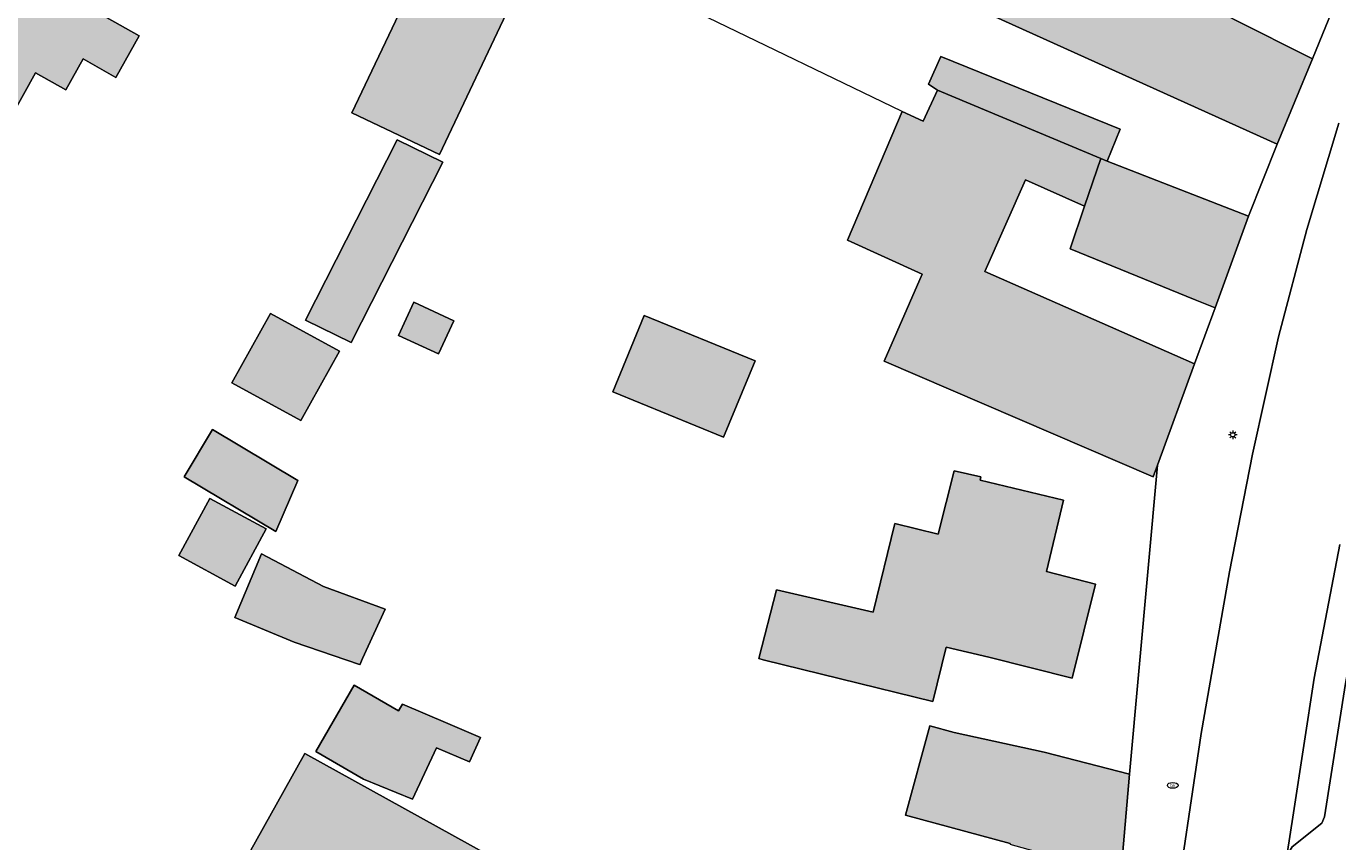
# Model space of a CAD drawing. Header units: metres. Extents: x 187482 to 189800, y 333582 to 335019.
# Tile 63 of 256: x 188236 to 188312, y 333932 to 333980. Entities that reach past the tile are written whole.
import ezdxf
from ezdxf.enums import TextEntityAlignment as Align

# ---------------------------------------------------------------- set-up
doc = ezdxf.new("R2010")
doc.units = ezdxf.units.M
doc.layers.get('0').update_dxf_attribs({"color": 252, "lineweight": 18})
for name, color, linetype, lineweight in [('B-WE-IE-MEUBILAIR-S', 252, 'Continuous', 18), ('B-WE-IE-TERREINAFSCHEIDING_KUNSTMATIG_HEKWERK-G', 252, 'IE-TERREINAFSCHEIDING_KUNSTMATIG-SO', 18), ('B-WE-OG-BEBOUWING-GV', 252, 'Continuous', 18), ('B-WE-OG-TERREIN_ERF-GV', 252, 'Continuous', 18), ('B-WE-VH-GESLOTENVERHARDING_ASFALT-GV', 252, 'Continuous', 18), ('B-WE-VH-OPENVERHARDING_BETONSTRAATSTEEN-GV', 252, 'Continuous', 18), ('B-WE-VH-OPENVERHARDING_TEGEL-GV', 252, 'Continuous', 18)]:
    doc.layers.add(name, color=color, linetype=linetype, lineweight=lineweight)
doc.layers.add('B-WE-OG-BEBOUWING-V', color=7, linetype='Continuous', lineweight=18, true_color=0xf0f0f0)
doc.styles.add('NLCS-ISO', font='NLCS-ISO.ttf')
doc.linetypes.add('IE-TERREINAFSCHEIDING_KUNSTMATIG-SO', pattern='A,4,[82,NLCS.SHX,S=0.75,R=90,X=0,Y=0],4,-2', length=10)

# ---------------------------------------------------------------- blocks, each defined once
blk = doc.blocks.new('SIE-MEUBILAIR_PAAL_LICHTMAST-SO')
for points in [[(-0.62, 0), (-1, 0)], [(-0.71, 0.71), (-0.44, 0.44)], [(0, 1), (0, 0.62)], [(0.44, 0.44), (0.71, 0.71)], [(1, 0), (0.62, 0)], [(-0.71, -0.71), (-0.44, -0.44)], [(0, -0.62), (0, -1)], [(0.44, -0.44), (0.71, -0.71)]]:
    blk.add_lwpolyline(points)
blk.add_circle((0, 0), 0.5)
blk = doc.blocks.new('SIE-MEUBILAIR_PUT_BRANDKRAAN-SO')
blk.add_ellipse((0, 0), major_axis=(1.25, 0), ratio=0.54)
at = {"style": 'NLCS-ISO'}
blk.add_text('bk', height=0.75, dxfattribs=at).set_placement((0.03, 0), align=Align.MIDDLE_CENTER)

msp = doc.modelspace()

# ---------------------------------------------------------------- hatches: boundary and pattern name
at = {"layer": 'B-WE-OG-BEBOUWING-V'}
h = msp.add_hatch(color=256, dxfattribs=at)
h.dxf.hatch_style = 1
h.paths.add_polyline_path([(188265.639, 333984.687), (188260.538, 333987.108), (188254.681, 333974.766), (188259.782, 333972.345)], flags=17)
h = msp.add_hatch(color=256, dxfattribs=at)
h.dxf.hatch_style = 1
h.paths.add_polyline_path([(188308.59, 333972.944), (188310.65, 333977.909), (188305.999, 333980.238), (188302.005, 333982.128), (188292.679, 333985.729), (188290.357, 333981.169)], flags=17)
h = msp.add_hatch(color=256, dxfattribs=at)
h.dxf.hatch_style = 1
h.paths.add_polyline_path([(188223.737, 333978.469), (188230.99, 333974.389), (188233.834, 333972.789), (188236.251, 333977.091), (188238.006, 333976.103), (188239.02, 333977.903), (188240.93, 333976.827), (188242.296, 333979.253), (188240.386, 333980.329), (188235.682, 333982.973), (188234.247, 333980.447), (188227.18, 333984.482), (188225.341, 333981.26), (188224.69, 333981.115), (188223.95, 333979.805), (188224.135, 333979.131)], flags=17)
h = msp.add_hatch(color=256, dxfattribs=at)
h.dxf.hatch_style = 1
h.paths.add_polyline_path([(188298.311, 333972.101), (188298.682, 333971.956), (188299.447, 333973.816), (188288.991, 333978.042), (188288.281, 333976.435), (188288.791, 333976.088)], flags=17)
h = msp.add_hatch(color=256, dxfattribs=at)
h.dxf.hatch_style = 1
h.paths.add_polyline_path([(188301.617, 333954.224), (188303.777, 333960.133), (188302.633, 333960.638), (188291.564, 333965.518), (188293.927, 333970.863), (188297.371, 333969.33), (188298.311, 333972.101), (188288.791, 333976.088), (188287.96, 333974.271), (188286.733, 333974.849), (188283.545, 333967.343), (188287.911, 333965.364), (188285.683, 333960.289), (188301.369, 333953.545)], flags=17)
h = msp.add_hatch(color=256, dxfattribs=at)
h.dxf.hatch_style = 1
h.paths.add_polyline_path([(188257.324, 333973.198), (188251.987, 333962.682), (188254.645, 333961.379), (188259.976, 333971.884)], flags=17)
h = msp.add_hatch(color=256, dxfattribs=at)
h.dxf.hatch_style = 1
h.paths.add_polyline_path([(188297.371, 333969.33), (188296.523, 333966.83), (188303.815, 333963.871), (188304.972, 333963.401), (188306.922, 333968.735), (188298.682, 333971.956), (188298.311, 333972.101)], flags=17)
h = msp.add_hatch(color=256, dxfattribs=at)
h.dxf.hatch_style = 1
h.paths.add_polyline_path([(188249.934, 333963.076), (188247.692, 333959.035), (188251.712, 333956.833), (188253.954, 333960.875)], flags=17)
h = msp.add_hatch(color=256, dxfattribs=at)
h.dxf.hatch_style = 1
h.paths.add_polyline_path([(188259.729, 333960.715), (188260.617, 333962.651), (188258.284, 333963.721), (188257.396, 333961.785)], flags=17)
h = msp.add_hatch(color=256, dxfattribs=at)
h.dxf.hatch_style = 1
h.paths.add_polyline_path([(188278.169, 333960.317), (188271.712, 333962.947), (188269.875, 333958.5), (188276.332, 333955.871)], flags=17)
h = msp.add_hatch(color=256, dxfattribs=at)
h.dxf.hatch_style = 1
h.paths.add_polyline_path([(188246.561, 333956.313), (188244.911, 333953.555), (188250.245, 333950.365), (188251.539, 333953.336)], flags=17)
h = msp.add_hatch(color=256, dxfattribs=at)
h.dxf.hatch_style = 1
h.paths.add_polyline_path([(188283.149, 333941.781), (188288.527, 333940.453), (188289.298, 333943.626), (188291.79, 333943.032), (188296.641, 333941.821), (188298.009, 333947.3), (188295.15, 333948.04), (188296.143, 333952.188), (188291.28, 333953.352), (188291.326, 333953.558), (188289.774, 333953.905), (188288.83, 333950.205), (188286.307, 333950.825), (188285.04, 333945.673), (188279.42, 333946.973), (188278.397, 333942.966), (188278.637, 333942.895)], flags=17)
h = msp.add_hatch(color=256, dxfattribs=at)
h.dxf.hatch_style = 1
h.paths.add_polyline_path([(188244.599, 333948.958), (188247.885, 333947.186), (188249.686, 333950.525), (188246.4, 333952.298)], flags=17)
h = msp.add_hatch(color=256, dxfattribs=at)
h.dxf.hatch_style = 1
h.paths.add_polyline_path([(188256.613, 333945.832), (188253.025, 333947.157), (188249.419, 333949.071), (188247.864, 333945.355), (188251.327, 333943.906), (188255.116, 333942.609), (188255.146, 333942.599), (188255.307, 333942.954)], flags=17)
h = msp.add_hatch(color=256, dxfattribs=at)
h.dxf.hatch_style = 1
h.paths.add_polyline_path([(188257.39, 333939.911), (188254.814, 333941.405), (188252.575, 333937.545), (188255.353, 333935.934), (188258.213, 333934.765), (188259.612, 333937.76), (188261.54, 333936.935), (188262.167, 333938.361), (188260.272, 333939.172), (188257.63, 333940.302)], flags=17)
h = msp.add_hatch(color=256, dxfattribs=at)
h.dxf.hatch_style = 1
h.paths.add_polyline_path([(188299.485, 333930.353), (188299.986, 333936.221), (188295.016, 333937.506), (188289.776, 333938.651), (188288.347, 333939.038), (188286.938, 333933.836), (188293.036, 333932.185), (188293.021, 333932.145), (188299.233, 333930.423)], flags=17)
h = msp.add_hatch(color=256, dxfattribs=at)
h.dxf.hatch_style = 1
h.paths.add_polyline_path([(188285.198, 333920.09), (188284.726, 333919.292), (188251.933, 333937.433), (188246.284, 333927.302), (188279.503, 333908.791), (188291.337, 333902.544), (188296.819, 333914.104)], flags=17)

# ---------------------------------------------------------------- linework, layer by layer
at = {"layer": 'B-WE-IE-TERREINAFSCHEIDING_KUNSTMATIG_HEKWERK-G', "ltscale": 0.2, "flags": 128}
msp.add_lwpolyline([(188286.733, 333974.849), (188274.831, 333980.589), (188232.028, 334000.482)], dxfattribs=at)
at = {"layer": 'B-WE-OG-BEBOUWING-GV', "flags": 128}
for points in [[(188265.639, 333984.687), (188260.538, 333987.108), (188254.681, 333974.766), (188259.782, 333972.345)], [(188308.59, 333972.944), (188310.65, 333977.909), (188305.999, 333980.238), (188302.005, 333982.128), (188292.679, 333985.729), (188290.357, 333981.169)], [(188223.737, 333978.469), (188230.99, 333974.389), (188233.834, 333972.789), (188236.251, 333977.091), (188238.006, 333976.103), (188239.02, 333977.903), (188240.93, 333976.827), (188242.296, 333979.253), (188240.386, 333980.329), (188235.682, 333982.973), (188234.247, 333980.447), (188227.18, 333984.482), (188225.341, 333981.26), (188224.69, 333981.115), (188223.95, 333979.805), (188224.135, 333979.131)], [(188298.311, 333972.101), (188298.682, 333971.956), (188299.447, 333973.816), (188288.991, 333978.042), (188288.281, 333976.435), (188288.791, 333976.088)], [(188301.617, 333954.224), (188303.777, 333960.133), (188302.633, 333960.638), (188291.564, 333965.518), (188293.927, 333970.863), (188297.371, 333969.33), (188298.311, 333972.101), (188288.791, 333976.088), (188287.96, 333974.271), (188286.733, 333974.849), (188283.545, 333967.343), (188287.911, 333965.364), (188285.683, 333960.289), (188301.369, 333953.545)], [(188257.324, 333973.198), (188251.987, 333962.682), (188254.645, 333961.379), (188259.976, 333971.884)], [(188297.371, 333969.33), (188296.523, 333966.83), (188303.815, 333963.871), (188304.972, 333963.401), (188306.922, 333968.735), (188298.682, 333971.956), (188298.311, 333972.101)], [(188249.934, 333963.076), (188247.692, 333959.035), (188251.712, 333956.833), (188253.954, 333960.875)], [(188259.729, 333960.715), (188260.617, 333962.651), (188258.284, 333963.721), (188257.396, 333961.785)], [(188278.169, 333960.317), (188271.712, 333962.947), (188269.875, 333958.5), (188276.332, 333955.871)], [(188246.561, 333956.313), (188244.911, 333953.555), (188250.245, 333950.365), (188251.539, 333953.336)], [(188283.149, 333941.781), (188288.527, 333940.453), (188289.298, 333943.626), (188291.79, 333943.032), (188296.641, 333941.821), (188298.009, 333947.3), (188295.15, 333948.04), (188296.143, 333952.188), (188291.28, 333953.352), (188291.326, 333953.558), (188289.774, 333953.905), (188288.83, 333950.205), (188286.307, 333950.825), (188285.04, 333945.673), (188279.42, 333946.973), (188278.397, 333942.966), (188278.637, 333942.895)], [(188244.599, 333948.958), (188247.885, 333947.186), (188249.686, 333950.525), (188246.4, 333952.298)], [(188256.613, 333945.832), (188253.025, 333947.157), (188249.419, 333949.071), (188247.864, 333945.355), (188251.327, 333943.906), (188255.116, 333942.609), (188255.146, 333942.599), (188255.307, 333942.954)], [(188257.39, 333939.911), (188254.814, 333941.405), (188252.575, 333937.545), (188255.353, 333935.934), (188258.213, 333934.765), (188259.612, 333937.76), (188261.54, 333936.935), (188262.167, 333938.361), (188260.272, 333939.172), (188257.63, 333940.302)], [(188299.485, 333930.353), (188299.986, 333936.221), (188295.016, 333937.506), (188289.776, 333938.651), (188288.347, 333939.038), (188286.938, 333933.836), (188293.036, 333932.185), (188293.021, 333932.145), (188299.233, 333930.423)], [(188285.198, 333920.09), (188284.726, 333919.292), (188251.933, 333937.433), (188246.284, 333927.302), (188279.503, 333908.791), (188291.337, 333902.544), (188296.819, 333914.104)]]:
    msp.add_lwpolyline(points, close=True, dxfattribs=at)
at = {"layer": 'B-WE-OG-TERREIN_ERF-GV', "flags": 128}
for points in [[(188254.681, 333974.766), (188260.538, 333987.108), (188265.639, 333984.687), (188259.782, 333972.345)], [(188254.645, 333961.379), (188251.987, 333962.682), (188257.324, 333973.198), (188259.976, 333971.884)], [(188297.371, 333969.33), (188293.927, 333970.863), (188291.564, 333965.518), (188302.633, 333960.638), (188303.777, 333960.133), (188304.972, 333963.401), (188303.815, 333963.871), (188296.523, 333966.83)], [(188251.712, 333956.833), (188247.692, 333959.035), (188249.934, 333963.076), (188253.954, 333960.875)], [(188258.284, 333963.721), (188260.617, 333962.651), (188259.729, 333960.715), (188257.396, 333961.785)], [(188269.875, 333958.5), (188271.712, 333962.947), (188278.169, 333960.317), (188276.332, 333955.871)], [(188246.561, 333956.313), (188251.539, 333953.336), (188250.245, 333950.365), (188244.911, 333953.555)], [(188278.637, 333942.895), (188278.397, 333942.966), (188279.42, 333946.973), (188285.04, 333945.673), (188286.307, 333950.825), (188288.83, 333950.205), (188289.774, 333953.905), (188291.326, 333953.558), (188291.28, 333953.352), (188296.143, 333952.188), (188295.15, 333948.04), (188298.009, 333947.3), (188296.641, 333941.821), (188291.79, 333943.032), (188289.298, 333943.626), (188288.527, 333940.453), (188283.149, 333941.781)], [(188244.599, 333948.958), (188246.4, 333952.298), (188249.686, 333950.525), (188247.885, 333947.186)], [(188255.146, 333942.599), (188255.116, 333942.609), (188251.327, 333943.906), (188247.864, 333945.355), (188249.419, 333949.071), (188253.025, 333947.157), (188256.613, 333945.832), (188255.307, 333942.954)], [(188255.353, 333935.934), (188252.575, 333937.545), (188254.814, 333941.405), (188257.39, 333939.911), (188257.63, 333940.302), (188260.272, 333939.172), (188262.167, 333938.361), (188261.54, 333936.935), (188259.612, 333937.76), (188258.213, 333934.765)]]:
    msp.add_lwpolyline(points, close=True, dxfattribs=at)
for points in [[(188235.682, 333982.973), (188240.386, 333980.329), (188242.296, 333979.253), (188240.93, 333976.827), (188239.02, 333977.903), (188238.006, 333976.103), (188236.251, 333977.091), (188233.834, 333972.789)], [(188293.036, 333932.185), (188286.938, 333933.836), (188288.347, 333939.038), (188289.776, 333938.651), (188295.016, 333937.506), (188299.986, 333936.221), (188301.617, 333954.224), (188301.369, 333953.545), (188285.683, 333960.289), (188287.911, 333965.364), (188283.545, 333967.343), (188286.733, 333974.849), (188287.96, 333974.271), (188288.791, 333976.088), (188288.281, 333976.435), (188288.991, 333978.042), (188299.447, 333973.816), (188298.682, 333971.956), (188306.922, 333968.735), (188308.59, 333972.944), (188290.357, 333981.169)], [(188305.999, 333980.238), (188310.65, 333977.909), (188311.987, 333981.192)], [(188246.284, 333927.302), (188251.933, 333937.433), (188284.726, 333919.292)]]:
    msp.add_lwpolyline(points, dxfattribs=at)
at = {"layer": 'B-WE-VH-GESLOTENVERHARDING_ASFALT-GV', "flags": 128}
for points in [[(188312.188, 333974.164), (188310.313, 333967.968), (188308.668, 333961.707), (188307.158, 333954.878), (188305.812, 333948.014), (188304.16, 333938.594), (188302.501, 333927.478), (188300.941, 333921.142), (188299.351, 333916.633), (188297.61, 333912.181), (188296.421, 333909.398), (188295.098, 333906.676), (188290.978, 333898.652), (188286.547, 333890.796), (188283.437, 333885.585)], [(188309.146, 333931.457), (188309.53, 333933.967), (188310.747, 333941.814), (188312.231, 333949.614)]]:
    msp.add_lwpolyline(points, dxfattribs=at)
at = {"layer": 'B-WE-VH-OPENVERHARDING_BETONSTRAATSTEEN-GV', "flags": 128}
msp.add_lwpolyline([(188312.231, 333949.614), (188310.747, 333941.814), (188309.53, 333933.967), (188309.146, 333931.457), (188309.458, 333931.984), (188311.191, 333933.363), (188311.347, 333933.736), (188312.561, 333941.503), (188314.004, 333949.23), (188315.798, 333957.69), (188317.933, 333966.071), (188321.647, 333977.611), (188325.841, 333987.776), (188325.95, 333988.168), (188325.883, 333988.57), (188325.348, 333990.278), (188325.415, 333990.948)], dxfattribs=at)
at = {"layer": 'B-WE-VH-OPENVERHARDING_TEGEL-GV', "flags": 128}
for points in [[(188335.951, 334017.283), (188330.48, 334021.477), (188322.749, 334005.208), (188322.288, 334004.22), (188318.304, 333997.75), (188317.636, 333995.582), (188316.413, 333991.628), (188314.567, 333987.467), (188314.464, 333987.192), (188314.281, 333986.803), (188311.987, 333981.192), (188310.65, 333977.909), (188308.59, 333972.944), (188306.922, 333968.735), (188304.972, 333963.401), (188303.777, 333960.133), (188301.617, 333954.224), (188299.986, 333936.221)], [(188327.754, 333988.07), (188327.09, 333990.287), (188329.065, 333994.035), (188331.177, 333997.442), (188341.111, 334010.843), (188339.436, 334011.506), (188336.562, 334007.654), (188329.961, 333998.805), (188328.307, 333996.276), (188326.817, 333993.648), (188325.415, 333990.948), (188325.348, 333990.278), (188325.883, 333988.57), (188325.95, 333988.168), (188325.841, 333987.776), (188321.647, 333977.611), (188317.933, 333966.071), (188315.798, 333957.69), (188314.004, 333949.23), (188312.561, 333941.503), (188311.347, 333933.736), (188311.191, 333933.363), (188309.458, 333931.984), (188309.146, 333931.457)], [(188283.437, 333885.585), (188286.547, 333890.796), (188290.978, 333898.652), (188295.098, 333906.676), (188296.421, 333909.398), (188297.61, 333912.181), (188299.351, 333916.633), (188300.941, 333921.142), (188302.501, 333927.478), (188304.16, 333938.594), (188305.812, 333948.014), (188307.158, 333954.878), (188308.668, 333961.707), (188310.313, 333967.968), (188312.188, 333974.164)], [(188299.986, 333936.221), (188299.485, 333930.353), (188298.814, 333921.413), (188298.517, 333920.204), (188296.819, 333914.104), (188291.337, 333902.544), (188291.841, 333902.306), (188288.524, 333896.161), (188285.176, 333890.263), (188284.925, 333890.313), (188281.965, 333886.499), (188281.845, 333886.375), (188279.664, 333883.576), (188276.497, 333879.59), (188273.589, 333875.91), (188273.372, 333876.042), (188271.403, 333872.536), (188270.889, 333869.451), (188275.415, 333866.891), (188274.594, 333862.786), (188269.05, 333835.078)]]:
    msp.add_lwpolyline(points, dxfattribs=at)

# ---------------------------------------------------------------- block references
at = {"layer": 'B-WE-IE-MEUBILAIR-S', "xscale": 0.25, "yscale": 0.25, "zscale": 0.25}
for name, p in [('SIE-MEUBILAIR_PAAL_LICHTMAST-SO', (188306, 333956)), ('SIE-MEUBILAIR_PUT_BRANDKRAAN-SO', (188302.503, 333935.57))]:
    msp.add_blockref(name, p, dxfattribs=at)

doc.saveas('drawing.dxf')
